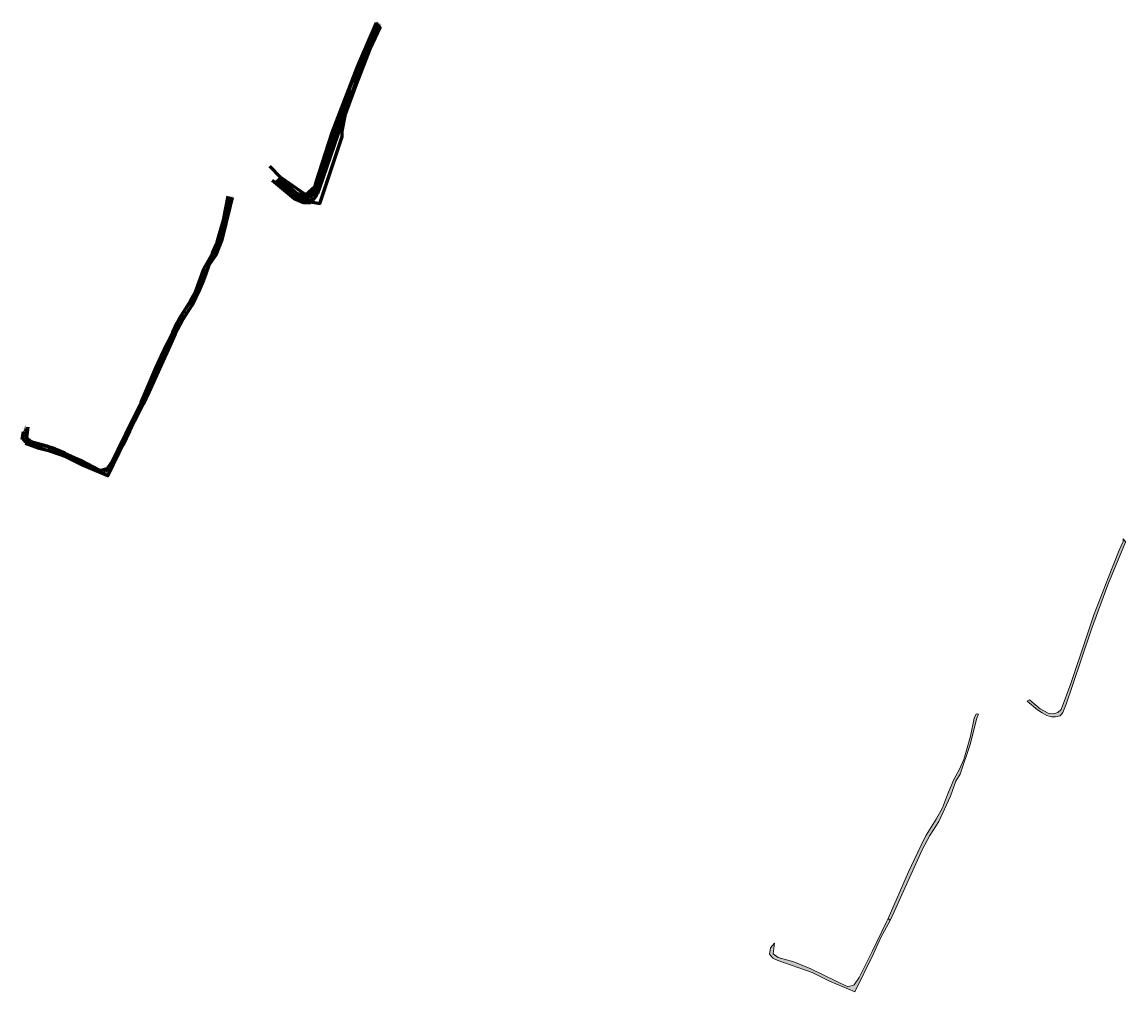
# Model space of a CAD drawing. Extents: x -10358610 to 7437971, y 5523490 to 18957197.
# Tile 2 of 4: x 7428672 to 7429958, y 5527648 to 5528777. Entities that reach past the tile are written whole.
import ezdxf

# ---------------------------------------------------------------- set-up
doc = ezdxf.new("R2010")
doc.units = 0
doc.linetypes.add('DASHDOT2', pattern=[0.5, 0.25, -0.125, 0, -0.125])
doc.layers.add('219-działka ewidencyjna', color=7, linetype='Continuous')
for name, color, linetype, lineweight in [('22_KM_OPIS', 7, 'Continuous', 15), ('Kreskowanie_Żwir', 200, 'Continuous', 5), ('Opisy', 8, 'Continuous', 18), ('Oś_jezdni', 10, 'DASHDOT2', 15), ('Wymiary', 250, 'Continuous', 15)]:
    doc.layers.add(name, color=color, linetype=linetype, lineweight=lineweight)
doc.styles.add('ARIAL', font='arial.ttf', dxfattribs={"width": 0.9, "oblique": 15})
pattern_1 = [(0, (0, 0), (0, 0.6985), [0.508, -0.1905]), (90, (0, 0), (-0.6985, 4e-17), [0.508, -0.1905])]

# ---------------------------------------------------------------- blocks, each defined once
blk = doc.blocks.new('km')
at = {"layer": '22_KM_OPIS'}
for points in [[(0, 0.5, 0.414214), (-0.5, 0, 0.414214), (0, -0.5)], [(0, 1), (0, 0.5, -0.414214), (0.5, 0, -0.414214), (0, -0.5), (0, -1, 0.414214), (1, 0, 0.414214)]]:
    blk.add_hatch(color=256, dxfattribs=at).paths.add_polyline_path(points)
blk.add_line((0, -1), (0, 1), dxfattribs=at)
for radius in [1, 0.5]:
    blk.add_circle((0, 0), radius, dxfattribs=at)

msp = doc.modelspace()

# ---------------------------------------------------------------- hatches: boundary and pattern name
at = {"layer": 'Kreskowanie_Żwir', "transparency": 33554559}
h = msp.add_hatch(dxfattribs=at)
h.set_pattern_fill('ANGLE', color=256, scale=0.1)
h.set_pattern_definition(pattern_1)
h.paths.add_polyline_path([(7429065.201, 5528716.616), (7429065.292, 5528716.654), (7429065.249, 5528716.63)], flags=17)
h.paths.add_polyline_path([(7429084.357, 5528776.171), (7429087.624, 5528772.399), (7429087.137, 5528772.251), (7429066.617, 5528722.651), (7429047.532, 5528671.021), (7429025.529, 5528605.3), (7429018.008, 5528583.848), (7429014.091, 5528573.878), (7429011.087, 5528570.181), (7429005.767, 5528568.851), (7429001.127, 5528568.981), (7428995.607, 5528570.601), (7428990.067, 5528573.431), (7428984.577, 5528577.051), (7428967.498, 5528591.177), (7428969.317, 5528593.341), (7428987.907, 5528578.191), (7428996.957, 5528573.251), (7429003.617, 5528572.421), (7429008.277, 5528573.921), (7429012.367, 5528577.501), (7429023.567, 5528607.921), (7429041.779, 5528662.273), (7429050.357, 5528687.766), (7429066.496, 5528729.804), (7429079.793, 5528762.949), (7429084.297, 5528773.141)])
h = msp.add_hatch(dxfattribs=at)
h.set_pattern_fill('ANGLE', color=256, scale=0.1)
h.set_pattern_definition(pattern_1)
h.paths.add_polyline_path([(7428909.117, 5528544.985), (7428909.077, 5528545.264), (7428909.126, 5528544.673)], flags=17)
edge = h.paths.add_edge_path()
edge.add_line((7428913.187, 5528572.421), (7428916.047, 5528571.901))
edge.add_line((7428916.047, 5528571.901), (7428913.927, 5528567.368))
edge.add_line((7428913.927, 5528567.368), (7428906.377, 5528536.531))
edge.add_arc((7428693.432, 5528590.204), 219.605, 336.30533, 345.853197, ccw=False)
edge.add_line((7428894.524, 5528501.953), (7428889.527, 5528493.891))
edge.add_line((7428889.527, 5528493.891), (7428883.187, 5528476.591))
edge.add_line((7428883.187, 5528476.591), (7428869.567, 5528447.121))
edge.add_line((7428869.567, 5528447.121), (7428859.126, 5528430.521))
edge.add_line((7428859.126, 5528430.521), (7428850.277, 5528413.921))
edge.add_line((7428850.277, 5528413.921), (7428830.117, 5528369.541))
edge.add_line((7428830.117, 5528369.541), (7428817.678, 5528342.005))
edge.add_line((7428817.678, 5528342.005), (7428813.04, 5528331.81))
edge.add_line((7428813.04, 5528331.81), (7428810.667, 5528334.001))
edge.add_line((7428810.667, 5528334.001), (7428834.549, 5528388.24))
edge.add_line((7428834.549, 5528388.24), (7428852.787, 5528426.715))
edge.add_line((7428852.787, 5528426.715), (7428854.907, 5528431.241))
edge.add_line((7428854.907, 5528431.241), (7428866.487, 5528449.671))
edge.add_line((7428866.487, 5528449.671), (7428873.877, 5528462.781))
edge.add_line((7428873.877, 5528462.781), (7428879.747, 5528478.631))
edge.add_line((7428879.747, 5528478.631), (7428887.273, 5528495.848))
edge.add_line((7428887.273, 5528495.848), (7428893.927, 5528507.801))
edge.add_line((7428893.927, 5528507.801), (7428898.807, 5528519.211))
edge.add_line((7428898.807, 5528519.211), (7428906.417, 5528546.291))
edge.add_line((7428906.417, 5528546.291), (7428910.866, 5528567.368))
edge.add_line((7428910.866, 5528567.368), (7428913.187, 5528572.421))
h = msp.add_hatch(dxfattribs=at)
h.set_pattern_fill('ANGLE', color=256, scale=0.1)
h.set_pattern_definition(pattern_1)
h.paths.add_polyline_path([(7428781.279, 5528265.392), (7428780.811, 5528265.556), (7428781.014, 5528265.431)], flags=17)
edge = h.paths.add_edge_path()
edge.add_line((7428672.337, 5528292.351), (7428673.717, 5528299.781))
edge.add_line((7428673.717, 5528299.781), (7428678.456, 5528305.429))
edge.add_line((7428678.456, 5528305.429), (7428676.862, 5528293.007))
edge.add_line((7428676.862, 5528293.007), (7428682.537, 5528288.461))
edge.add_line((7428682.537, 5528288.461), (7428700.522, 5528283.092))
edge.add_line((7428700.522, 5528283.092), (7428720.727, 5528275.481))
edge.add_line((7428720.727, 5528275.481), (7428763.757, 5528254.611))
edge.add_line((7428763.757, 5528254.611), (7428771.077, 5528256.621))
edge.add_line((7428771.077, 5528256.621), (7428776.797, 5528265.161))
edge.add_line((7428776.797, 5528265.161), (7428791.877, 5528295.794))
edge.add_line((7428791.877, 5528295.794), (7428808.777, 5528330.121))
edge.add_line((7428808.777, 5528330.121), (7428810.667, 5528334.001))
edge.add_line((7428810.667, 5528334.001), (7428813.054, 5528331.803))
edge.add_line((7428813.054, 5528331.803), (7428802.177, 5528311.831))
edge.add_line((7428802.177, 5528311.831), (7428793.247, 5528292.281))
edge.add_line((7428793.247, 5528292.281), (7428771.978, 5528248.544))
edge.add_line((7428771.978, 5528248.544), (7428742.404, 5528261.106))
edge.add_line((7428742.404, 5528261.106), (7428722.091, 5528271.136))
edge.add_line((7428722.091, 5528271.136), (7428682.122, 5528285.066))
edge.add_line((7428682.122, 5528285.066), (7428676.501, 5528287.747))
edge.add_line((7428676.501, 5528287.747), (7428672.352, 5528292.43))
h = msp.add_hatch(dxfattribs=at)
h.set_pattern_fill('ANGLE', color=256)
h.set_pattern_definition([(0, (2.323, -0.831), (0, 6.985), [5.08, -1.905]), (90, (2.323, -0.831), (-6.985, 4e-16), [5.08, -1.905])])
h.paths.add_polyline_path([(7429884.183, 5527972.847), (7429888.101, 5527982.816), (7429895.621, 5528004.269), (7429917.624, 5528069.99), (7429936.709, 5528121.62), (7429957.229, 5528171.22), (7429957.717, 5528171.368), (7429954.449, 5528175.14), (7429954.389, 5528172.11), (7429949.886, 5528161.918), (7429936.588, 5528128.773), (7429920.449, 5528086.734), (7429911.871, 5528061.242), (7429893.659, 5528006.89), (7429882.459, 5527976.47), (7429878.369, 5527972.89), (7429873.709, 5527971.39), (7429867.049, 5527972.22), (7429857.999, 5527977.16), (7429845.216, 5527987.573), (7429842.819, 5527985.99), (7429854.669, 5527976.02), (7429860.159, 5527972.4), (7429865.699, 5527969.57), (7429871.219, 5527967.95), (7429875.859, 5527967.82), (7429881.179, 5527969.15)])
h.paths.add_polyline_path([(7429753.279, 5527875.56), (7429759.619, 5527892.86), (7429764.617, 5527900.922), (7429776.469, 5527935.5), (7429784.019, 5527966.337), (7429786.139, 5527970.87), (7429783.279, 5527971.39), (7429780.958, 5527966.337), (7429776.509, 5527945.26), (7429768.899, 5527918.18), (7429764.019, 5527906.77), (7429757.366, 5527894.817), (7429749.839, 5527877.6), (7429743.969, 5527861.75), (7429736.579, 5527848.64), (7429724.999, 5527830.21), (7429722.88, 5527825.684), (7429704.642, 5527787.209), (7429680.759, 5527732.97), (7429683.133, 5527730.778), (7429687.771, 5527740.974), (7429700.209, 5527768.51), (7429720.369, 5527812.89), (7429729.218, 5527829.49), (7429739.659, 5527846.09)])
h.paths.add_polyline_path([(7429672.269, 5527710.8), (7429683.144, 5527730.768), (7429680.759, 5527732.97), (7429678.869, 5527729.09), (7429661.97, 5527694.762), (7429646.889, 5527664.13), (7429641.169, 5527655.59), (7429633.849, 5527653.58), (7429590.819, 5527674.45), (7429570.869, 5527682.51), (7429552.629, 5527687.43), (7429546.954, 5527691.976), (7429548.549, 5527704.398), (7429543.809, 5527698.75), (7429542.444, 5527691.399), (7429546.593, 5527686.716), (7429552.214, 5527684.035), (7429592.183, 5527670.105), (7429612.497, 5527660.075), (7429642.07, 5527647.513), (7429663.339, 5527691.25)])

# ---------------------------------------------------------------- linework, layer by layer
at = {"layer": '219-działka ewidencyjna', "color": 244, "lineweight": 60, "true_color": 0x991b1e, "flags": 128}
for points in [[(7429084.357, 5528776.171), (7429072.331, 5528748.111), (7429063.567, 5528727.661), (7429061.837, 5528723.591), (7429039.922, 5528666.419), (7429032.827, 5528647.901), (7429013.877, 5528589.051), (7429012.507, 5528584.771), (7429002.477, 5528575.861), (7428973.277, 5528596.001), (7428960.597, 5528609.311)], [(7428963.139, 5528592.893), (7428988.867, 5528571.471), (7428999.737, 5528566.851), (7429007.357, 5528566.551), (7429008.317, 5528567.691), (7429018.673, 5528565.701), (7429044.877, 5528643.611), (7429044.657, 5528649.811), (7429048.627, 5528669.651), (7429061.357, 5528704.601), (7429077.607, 5528745.921), (7429089.217, 5528770.561), (7429084.357, 5528776.171)], [(7428916.737, 5528572.611), (7428913.997, 5528561.581), (7428904.477, 5528523.241), (7428897.617, 5528505.721), (7428889.527, 5528493.891), (7428883.187, 5528476.591), (7428878.387, 5528464.791), (7428869.567, 5528447.121), (7428859.227, 5528430.711), (7428850.277, 5528413.921), (7428837.382, 5528385.474), (7428819.564, 5528346.181), (7428813.157, 5528332.031), (7428810.667, 5528327.301), (7428802.837, 5528312.371), (7428797.225, 5528300.766), (7428789.228, 5528284.227), (7428784.327, 5528274.091), (7428771.978, 5528248.544), (7428742.404, 5528261.106), (7428722.091, 5528271.136), (7428704.296, 5528277.338), (7428691.936, 5528280.487), (7428676.167, 5528286.181)], [(7428678.587, 5528305.373), (7428677.057, 5528292.851), (7428682.537, 5528288.461), (7428700.777, 5528283.541), (7428720.727, 5528275.481), (7428733.347, 5528269.701), (7428740.867, 5528266.411), (7428762.291, 5528255.322), (7428763.757, 5528254.611), (7428771.11, 5528256.671), (7428776.797, 5528265.161), (7428800.327, 5528312.957), (7428808.777, 5528330.121), (7428810.667, 5528334.001), (7428816.487, 5528347.401), (7428827.959, 5528373.824), (7428834.547, 5528388.241), (7428841.037, 5528402.451), (7428847.524, 5528415.886), (7428850.246, 5528421.511), (7428852.767, 5528426.721), (7428854.907, 5528431.241), (7428866.487, 5528449.671), (7428868.606, 5528453.431), (7428873.877, 5528462.781), (7428876.547, 5528470.381), (7428879.747, 5528478.631), (7428883.847, 5528489.691), (7428891.363, 5528503.329), (7428893.927, 5528507.801), (7428896.97, 5528514.915), (7428898.807, 5528519.211), (7428899.616, 5528522.091), (7428901.997, 5528530.561), (7428906.417, 5528546.291), (7428912.082, 5528574.34)], [(7428671.997, 5528290.881), (7428673.717, 5528299.781)]]:
    msp.add_lwpolyline(points, dxfattribs=at)
at = {"layer": 'Opisy', "color": 217, "true_color": 0x93278f, "flags": 128}
for points in [[(7429084.357, 5528776.171), (7429087.624, 5528772.399), (7429087.137, 5528772.251), (7429066.617, 5528722.651), (7429047.532, 5528671.021), (7429025.529, 5528605.3), (7429018.008, 5528583.848), (7429014.091, 5528573.878), (7429011.087, 5528570.181), (7429005.767, 5528568.851), (7429001.127, 5528568.981), (7428995.607, 5528570.601), (7428990.067, 5528573.431), (7428984.577, 5528577.051), (7428967.52, 5528591.16), (7428969.317, 5528593.341), (7428987.907, 5528578.191), (7428996.957, 5528573.251), (7429003.617, 5528572.421), (7429008.277, 5528573.921), (7429012.367, 5528577.501), (7429023.567, 5528607.921), (7429041.779, 5528662.273), (7429050.357, 5528687.766), (7429066.496, 5528729.804), (7429079.793, 5528762.949), (7429084.297, 5528773.141), (7429084.357, 5528776.171)], [(7428672.337, 5528292.351), (7428673.717, 5528299.781), (7428678.456, 5528305.429), (7428676.862, 5528293.007), (7428682.537, 5528288.461), (7428700.522, 5528283.092), (7428720.727, 5528275.481), (7428763.757, 5528254.611), (7428771.077, 5528256.621), (7428776.797, 5528265.161), (7428791.877, 5528295.794), (7428808.777, 5528330.121), (7428810.667, 5528334.001), (7428813.054, 5528331.803), (7428802.177, 5528311.831), (7428791.84, 5528289.629), (7428771.978, 5528248.544), (7428742.404, 5528261.106), (7428722.091, 5528271.136), (7428682.122, 5528285.066), (7428676.501, 5528287.747), (7428672.352, 5528292.43)], [(7429954.449, 5528175.14), (7429957.717, 5528171.368), (7429957.229, 5528171.22), (7429936.709, 5528121.62), (7429917.624, 5528069.99), (7429895.621, 5528004.269), (7429888.101, 5527982.816), (7429884.183, 5527972.847), (7429881.179, 5527969.15), (7429875.859, 5527967.82), (7429871.219, 5527967.95), (7429865.699, 5527969.57), (7429860.159, 5527972.4), (7429854.669, 5527976.02), (7429842.819, 5527985.99), (7429845.216, 5527987.573), (7429857.999, 5527977.16), (7429867.049, 5527972.22), (7429873.709, 5527971.39), (7429878.369, 5527972.89), (7429882.459, 5527976.47), (7429893.659, 5528006.89), (7429911.871, 5528061.242), (7429920.449, 5528086.734), (7429936.588, 5528128.773), (7429949.886, 5528161.918), (7429954.389, 5528172.11), (7429954.449, 5528175.14)], [(7429542.429, 5527691.32), (7429543.809, 5527698.75), (7429548.549, 5527704.398), (7429546.954, 5527691.976), (7429552.629, 5527687.43), (7429570.869, 5527682.51), (7429590.819, 5527674.45), (7429633.849, 5527653.58), (7429641.169, 5527655.59), (7429646.889, 5527664.13), (7429661.97, 5527694.762), (7429678.869, 5527729.09), (7429680.759, 5527732.97), (7429683.146, 5527730.772), (7429672.269, 5527710.8), (7429663.339, 5527691.25), (7429642.07, 5527647.513), (7429612.497, 5527660.075), (7429592.183, 5527670.105), (7429552.214, 5527684.035), (7429546.593, 5527686.716), (7429542.444, 5527691.399)]]:
    msp.add_lwpolyline(points, dxfattribs=at)
msp.add_lwpolyline([(7429783.279, 5527971.39), (7429786.139, 5527970.87), (7429784.019, 5527966.337), (7429776.469, 5527935.5), (7429764.617, 5527900.922), (7429759.619, 5527892.86), (7429753.279, 5527875.56), (7429739.659, 5527846.09), (7429729.218, 5527829.49), (7429720.369, 5527812.89), (7429700.209, 5527768.51), (7429687.771, 5527740.974), (7429683.133, 5527730.778), (7429680.759, 5527732.97), (7429680.759, 5527732.97), (7429704.642, 5527787.209), (7429722.88, 5527825.684), (7429724.999, 5527830.21), (7429736.579, 5527848.64), (7429743.969, 5527861.75), (7429749.839, 5527877.6), (7429757.366, 5527894.817), (7429764.019, 5527906.77), (7429768.899, 5527918.18), (7429776.509, 5527945.26), (7429780.958, 5527966.337)], close=True, dxfattribs=at)
at = {"layer": 'Oś_jezdni', "color": 244, "ltscale": 10, "true_color": 0x991b1e, "flags": 128}
for points in [[(7429086.413, 5528773.798), (7429067.329, 5528727.694), (7429049.45, 5528680.879), (7429033.263, 5528633.572), (7429017.075, 5528586.266)], [(7429017.075, 5528586.266), (7429013.276, 5528575.44), (7429009.766, 5528572.067), (7429004.312, 5528570.691), (7428996.565, 5528571.713), (7428986.541, 5528577.407), (7428968.418, 5528592.251)], [(7428914.617, 5528572.161), (7428912.191, 5528567.051), (7428907.876, 5528546.305), (7428900.96, 5528523.023), (7428899.433, 5528518.565), (7428891.32, 5528499.39), (7428887.907, 5528493.265), (7428881.321, 5528477.225), (7428875.167, 5528461.721), (7428858.049, 5528432.683), (7428849.558, 5528416.552), (7428836.532, 5528387.44), (7428815.89, 5528342.021), (7428801.422, 5528312.507), (7428793.93, 5528297.101), (7428778.165, 5528264.662), (7428771.136, 5528253.27), (7428763.705, 5528253.262), (7428724.203, 5528271.913), (7428704.701, 5528279.497), (7428690.478, 5528283.938), (7428681.785, 5528286.666), (7428677.402, 5528289.969), (7428674.888, 5528293.055), (7428675.832, 5528302.761)]]:
    msp.add_lwpolyline(points, dxfattribs=at)
at = {"layer": 'Wymiary', "color": 2, "lineweight": 60, "true_color": 0xf1eb1f}
for p, q in [((7428916.047, 5528571.901), (7428913.657, 5528566.791)), ((7428913.657, 5528566.791), (7428908.697, 5528546.007)), ((7428906.417, 5528546.291), (7428901.997, 5528530.561)), ((7428908.697, 5528546.007), (7428905.972, 5528534.961)), ((7428905.972, 5528534.961), (7428900.952, 5528518.436)), ((7428901.997, 5528530.561), (7428898.807, 5528519.211)), ((7428897.246, 5528509.488), (7428892.026, 5528497.922)), ((7428900.952, 5528518.436), (7428897.246, 5528509.488)), ((7428889.527, 5528493.891), (7428885.51, 5528482.779)), ((7428892.026, 5528497.922), (7428889.527, 5528493.891)), ((7428884.329, 5528489.113), (7428879.747, 5528478.631)), ((7428885.51, 5528482.779), (7428883.187, 5528476.591)), ((7428879.747, 5528478.631), (7428873.877, 5528462.781)), ((7428883.187, 5528476.591), (7428878.371, 5528464.759)), ((7428873.824, 5528462.635), (7428866.487, 5528449.671)), ((7428878.371, 5528464.759), (7428869.567, 5528447.121)), ((7428865.925, 5528448.776), (7428854.907, 5528431.241)), ((7428855.751, 5528424.19), (7428850.277, 5528413.921)), ((7428850.277, 5528413.921), (7428842.07, 5528395.815)), ((7428842.07, 5528395.815), (7428825.715, 5528359.796)), ((7428834.549, 5528388.24), (7428828.151, 5528373.71)), ((7428828.151, 5528373.71), (7428816.558, 5528347.38)), ((7428825.715, 5528359.796), (7428818.241, 5528343.251)), ((7428816.558, 5528347.38), (7428810.667, 5528334.001)), ((7428818.241, 5528343.251), (7428813.144, 5528332.037)), ((7428810.667, 5528334.001), (7428795.207, 5528302.557)), ((7428810.614, 5528327.324), (7428802.177, 5528311.831)), ((7428813.144, 5528332.037), (7428810.614, 5528327.324)), ((7428676.862, 5528293.007), (7428678.456, 5528305.429)), ((7428795.207, 5528302.557), (7428783.447, 5528278.669)), ((7428797.137, 5528301.101), (7428793.146, 5528292.329)), ((7428802.177, 5528311.831), (7428797.137, 5528301.101)), ((7428676.501, 5528287.747), (7428672.337, 5528292.351)), ((7428682.122, 5528285.066), (7428676.501, 5528287.747)), ((7428682.537, 5528288.461), (7428676.862, 5528293.007)), ((7428696.05, 5528280.212), (7428682.122, 5528285.066)), ((7428721.693, 5528275.046), (7428705.754, 5528281.53)), ((7428783.447, 5528278.669), (7428776.797, 5528265.161)), ((7428784.967, 5528275.451), (7428784.327, 5528274.091)), ((7428722.091, 5528271.136), (7428720.336, 5528271.747)), ((7428739.078, 5528262.748), (7428722.091, 5528271.136)), ((7428771.978, 5528248.544), (7428739.078, 5528262.748)), ((7428776.797, 5528265.161), (7428771.139, 5528256.679)), ((7428784.327, 5528274.091), (7428771.978, 5528248.544)), ((7428771.139, 5528256.679), (7428763.757, 5528254.611))]:
    msp.add_line(p, q, dxfattribs=at)
at = {"layer": 'Wymiary', "color": 2, "lineweight": 60, "true_color": 0xf1eb1f, "flags": 128}
for points in [[(7429084.357, 5528776.171), (7429084.297, 5528773.141), (7429057.307, 5528706.471)], [(7429087.137, 5528772.251), (7429078.559, 5528751.275), (7429066.617, 5528722.651), (7429058.363, 5528700.322), (7429047.532, 5528671.021), (7429043.178, 5528657.42), (7429018.097, 5528584.101), (7429015.241, 5528576.804), (7429014.091, 5528573.878), (7429011.087, 5528570.181), (7429005.767, 5528568.851), (7429001.127, 5528568.981), (7428995.607, 5528570.601), (7428990.067, 5528573.431), (7428984.577, 5528577.051), (7428967.52, 5528591.16)], [(7429054.007, 5528697.911), (7429043.037, 5528666.151), (7429036.245, 5528645.759), (7429027.952, 5528620.791), (7429019.834, 5528597.783), (7429014.024, 5528582.001), (7429012.367, 5528577.501), (7429008.277, 5528573.921), (7429003.617, 5528572.421), (7428996.957, 5528573.251), (7428987.907, 5528578.191), (7428969.317, 5528593.341)]]:
    msp.add_lwpolyline(points, dxfattribs=at)
at = {"layer": 'Wymiary', "color": 114, "lineweight": 60, "true_color": 0x139b48, "flags": 128}
for points in [[(7429087.6, 5528772.062), (7429079.021, 5528751.084), (7429067.082, 5528722.468), (7429058.832, 5528700.148), (7429048.005, 5528670.858), (7429043.653, 5528657.263), (7429018.566, 5528583.929), (7429016.065, 5528577.539)], [(7429034.431, 5528646.662), (7429047.378, 5528682.032)], [(7429030.339, 5528634.16), (7429014.863, 5528588.143), (7429011.701, 5528581.485), (7429006.922, 5528574.859)], [(7429006.922, 5528574.859), (7429001.532, 5528574.399), (7428991.947, 5528577.251), (7428978.385, 5528588.962), (7428970.783, 5528595.077)]]:
    msp.add_lwpolyline(points, dxfattribs=at)

# ---------------------------------------------------------------- block references
at = {"layer": '22_KM_OPIS', "color": 7, "linetype": 'Continuous', "lineweight": 15}
for p, xscale, yscale, zscale, rotation in [((7429086.413, 5528773.798), 0.7, 0.7, 0.7, 239.4813764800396), ((7429067.329, 5528727.694), 0.7, 0.7, 0.7, 239.4813764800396), ((7429049.45, 5528680.879), 0.7, 0.7, 0.7, 239.4813764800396), ((7429033.263, 5528633.572), 0.7, 0.7, 0.7, 239.4813764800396), ((7428968.418, 5528592.251), 0.7, 0.7, 0.7, 145.040023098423), ((7429017.075, 5528586.266), 0.7, 0.7, 0.7, 239.4813764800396), ((7428914.617, 5528572.161), 0.7, 0.7, 0.7, 249.3916756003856), ((7428900.96, 5528523.023), 0.7, 0.7, 0.7, 249.3916756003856), ((7428881.321, 5528477.225), 0.7, 0.7, 0.7, 249.3916756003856), ((7428858.075, 5528432.686), 0.7, 0.7, 0.7, 249.3916756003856), ((7428836.554, 5528387.53), 0.7, 0.7, 0.7, 249.3916756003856), ((7428815.865, 5528342.061), 0.7, 0.7, 0.7, 249.3916756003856), ((7428675.832, 5528302.761), 0.7, 0.7, 0.7, 323.2167379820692), ((7428677.576, 5528290.065), 0.7, 0.7, 0.7, 323.2167379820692), ((7428793.908, 5528297.14), 0.7, 0.7, 0.7, 249.3916756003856), ((7428724.285, 5528271.964), 0.6999999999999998, 0.6999999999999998, 0.6999999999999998, 333.3126743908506), ((7428770.784, 5528253.583), 0.7, 0.7, 0.7, 249.3916756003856)]:
    msp.add_blockref('km', p, dxfattribs=dict(at, xscale=xscale, yscale=yscale, zscale=zscale, rotation=rotation))

# ---------------------------------------------------------------- texts
at = {"layer": '22_KM_OPIS', "color": 7, "linetype": 'Continuous', "lineweight": 15, "char_height": 1.5, "attachment_point": 2, "style": 'ARIAL'}
for s, insert, rotation in [('{\\C256;0+000}', (7429087.993, 5528775.692), 329.481376), ('{\\C256;0+100}', (7429051.031, 5528682.773), 329.481376), ('{\\C256;0+265}', (7428970.184, 5528590.529), 235.040023), ('{\\C256;0+200}', (7429018.655, 5528588.159), 329.481376), ('{\\C256;0+349}', (7428915.848, 5528574.299), 339.391676), ('{\\C256;0+400}', (7428902.191, 5528525.161), 339.391676), ('{\\C256;0+500}', (7428859.306, 5528434.824), 339.391676), ('{\\C256;0+600}', (7428816.768, 5528344.322), 339.391676), ('{\\C256;0+814}', (7428674.122, 5528304.538), 53.216738), ('{\\C256;0+800}', (7428675.866, 5528291.842), 53.216738), ('{\\C256;0+700}', (7428772.014, 5528255.721), 339.391676)]:
    msp.add_mtext(s, dxfattribs=dict(at, insert=insert, rotation=rotation))

doc.saveas('drawing.dxf')
